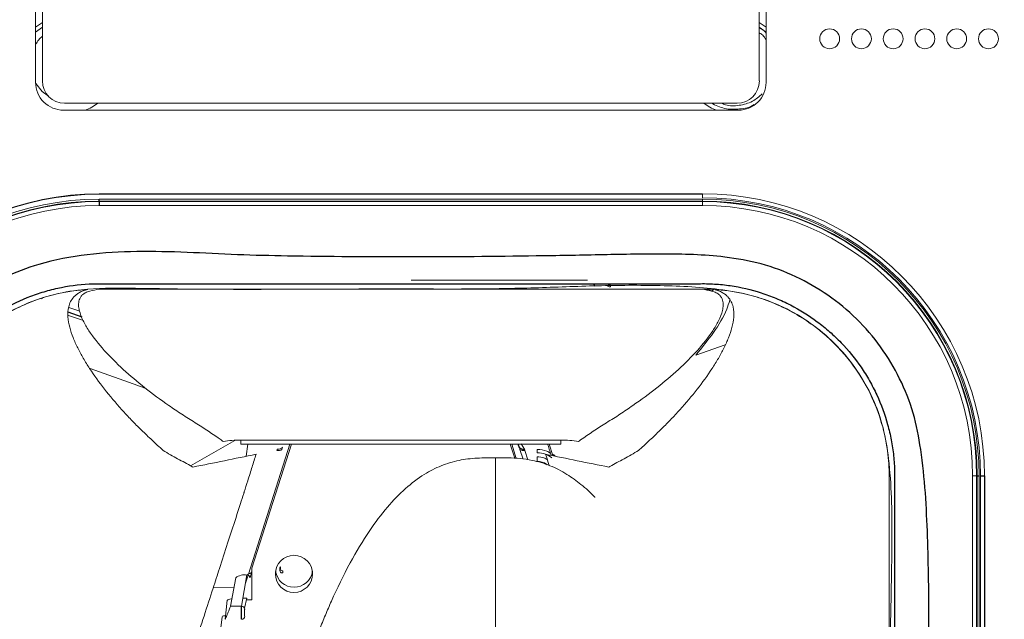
# Paper-space layout '_Front' of a CAD drawing. Header units: millimetres. Extents: x -1506 to 1507, y 5 to 2555.
# Tile 42 of 55: x 890 to 1014, y 910 to 986. Entities that reach past the tile are written whole.
import ezdxf

# ---------------------------------------------------------------- set-up
doc = ezdxf.new("R2010")
doc.units = ezdxf.units.MM

psp = doc.layouts.new('_Front')

# ---------------------------------------------------------------- linework, layer by layer
at = {"color": 144, "linetype": 'Continuous', "lineweight": 18}
for p, q in [((892.07, 977.64), (892.07, 1100.62)), ((984.06, 1100.62), (984.06, 977.64)), ((892.92, 1093.4), (892.92, 977.82)), ((983.21, 977.82), (983.21, 1093.4)), ((892.07, 984.57), (892.92, 985.18)), ((983.21, 985.18), (984.06, 984.57)), ((892.92, 984.57), (892.07, 983.96)), ((984.06, 983.96), (983.21, 984.57)), ((895.72, 975.02), (980.42, 975.02)), ((980.56, 974.14), (895.57, 974.14)), ((900.07, 963.61), (976.07, 963.61)), ((976.07, 963.56), (900.07, 963.56)), ((976.07, 963.11), (976.07, 963.61)), ((900.07, 962.93), (976.07, 962.93)), ((976.07, 962.68), (900.07, 962.68)), ((900.07, 962.63), (976.07, 962.63)), ((976.07, 962.68), (976.07, 962.93)), ((976.07, 962.63), (976.07, 962.13)), ((976.07, 962.13), (900.07, 962.13)), ((939.37, 952.75), (961.56, 952.75)), ((900.07, 951.62), (976.07, 951.62)), ((962.37, 952.19), (962.52, 952)), ((964.14, 952), (964.03, 952.05)), ((964.28, 952.19), (964.14, 952)), ((964.46, 952.13), (964.46, 951.89)), ((892.85, 950.43), (892.91, 950.41)), ((896.27, 949.29), (897.63, 948.83)), ((896.21, 948.3), (898.11, 947.66)), ((978.92, 944.61), (975.23, 943.31)), ((904.92, 939.5), (898.94, 941.64)), ((917.17, 932.58), (911.56, 929.39)), ((917.93, 932.62), (958.2, 932.62)), ((917.93, 932.08), (958.2, 932.08)), ((918.57, 930.58), (918.81, 932.08)), ((918.87, 915.73), (924.1, 932.08)), ((924.3, 932.08), (919.31, 916.5)), ((952.4, 930.32), (951.84, 932.08)), ((952.03, 932.08), (952.6, 930.31)), ((952.98, 931.73), (952.85, 931.96)), ((953.46, 930.23), (953.07, 931.44)), ((953.21, 932.13), (953.63, 931.47)), ((953.69, 931.32), (954.07, 930.14)), ((957.2, 930.66), (956.75, 932.08)), ((999.57, 755.12), (999.57, 928.12)), ((1010.07, 748.12), (1010.07, 928.12)), ((1010.07, 928.12), (1010.57, 928.12)), ((1010.57, 928.12), (1010.57, 748.12)), ((1010.63, 748.12), (1010.63, 928.12)), ((1010.88, 928.12), (1010.88, 748.12)), ((1011.06, 748.12), (1011.06, 928.12)), ((919.31, 916.5), (919.31, 912.5)), ((922.83, 916.46), (922.83, 916.2)), ((922.92, 916.42), (922.92, 916.67)), ((917.27, 915.28), (916.61, 911.7)), ((918.01, 911.7), (918.67, 915.63)), ((918.5, 914.59), (918.83, 915.6)), ((923.21, 915.89), (923.21, 916.14)), ((914.45, 914.06), (917.03, 914.01)), ((918.18, 912.7), (918.68, 912.7)), ((918.68, 912.7), (918.37, 911.46)), ((916.07, 911.26), (916.21, 912.46)), ((916.61, 911.7), (918.01, 911.7)), ((919.31, 912.5), (918.63, 912.5)), ((915.1, 906.77), (915.56, 910.36)), ((915.93, 910.06), (916.07, 911.26)), ((915.93, 910.06), (915.93, 910.06))]:
    psp.add_line(p, q, dxfattribs=at)
at = {"color": 7, "linetype": 'Continuous', "lineweight": 25}
for p, q in [((900.07, 962.68), (900.07, 962.93)), ((900.07, 962.63), (900.07, 962.13)), ((897.93, 948.1), (896.15, 948.7)), ((952.79, 932.13), (952.95, 931.69)), ((1010.63, 928.12), (1010.88, 928.12)), ((1011.06, 928.12), (1011.56, 928.12)), ((1011.56, 928.12), (1011.56, 748.12))]:
    psp.add_line(p, q, dxfattribs=at)
at = {"color": 144, "linetype": 'Continuous', "lineweight": 18, "flags": 128}
for points in [[(893.68, 975.91), (892.88, 976.51), (892.08, 977.5)], [(917.93, 932.08), (917.93, 932.08), (917.93, 932.1), (917.93, 932.14), (917.93, 932.22), (917.93, 932.32), (917.93, 932.46), (917.93, 932.62)], [(958.2, 932.08), (958.2, 932.08), (958.2, 932.1), (958.2, 932.14), (958.2, 932.22), (958.2, 932.32), (958.2, 932.46), (958.2, 932.62)], [(923.06, 931.44), (923.05, 931.4), (923.01, 931.37), (922.96, 931.34), (922.89, 931.33), (922.8, 931.31), (922.7, 931.31), (922.57, 931.31), (922.44, 931.32)], [(923.16, 931.73), (923.13, 931.67), (923.1, 931.62), (923.04, 931.58), (922.96, 931.54), (922.87, 931.51), (922.76, 931.49), (922.64, 931.47), (922.5, 931.47)], [(916.61, 911.7), (916.59, 911.65), (916.57, 911.58), (916.54, 911.49), (916.49, 911.38), (916.45, 911.25), (916.39, 911.11), (916.33, 910.96), (916.27, 910.81), (916.21, 910.67), (916.15, 910.53), (916.09, 910.4), (916.04, 910.28), (916, 910.19), (915.97, 910.12), (915.94, 910.07), (915.93, 910.05), (915.93, 910.06)], [(915.98, 910.52), (915.92, 910.51), (915.73, 910.47), (915.61, 910.43), (915.56, 910.36)], [(918.4, 911.32), (918.39, 911.3), (918.39, 911.26), (918.39, 911.21), (918.39, 911.15), (918.38, 911.08), (918.38, 911), (918.38, 910.92), (918.38, 910.84), (918.38, 910.76), (918.38, 910.69), (918.38, 910.62), (918.38, 910.56), (918.39, 910.51), (918.39, 910.47), (918.39, 910.44), (918.39, 910.43), (918.4, 910.44)]]:
    psp.add_lwpolyline(points, dxfattribs=at)
at = {"color": 7, "linetype": 'Continuous', "lineweight": 25, "flags": 128}
for points in [[(952.98, 931.73), (953, 931.67), (953.04, 931.62), (953.09, 931.58), (953.17, 931.54), (953.26, 931.51), (953.37, 931.49), (953.49, 931.47), (953.63, 931.47)], [(918.01, 910.06), (918.01, 910.05), (918.01, 910.07), (918.01, 910.12), (918, 910.19), (918, 910.28), (918, 910.4), (918, 910.53), (918, 910.67), (918, 910.81), (918, 910.96), (918, 911.11), (918, 911.25), (918, 911.38), (918.01, 911.49), (918.01, 911.58), (918.01, 911.65), (918.01, 911.7)]]:
    psp.add_lwpolyline(points, dxfattribs=at)
at = {"color": 144, "linetype": 'Continuous', "lineweight": 18}
for centre, radius in [((992.07, 983.13), 1.25), ((996.07, 983.13), 1.25), ((1000.07, 983.13), 1.25), ((1004.07, 983.13), 1.25), ((1008.07, 983.13), 1.25), ((1012.07, 983.13), 1.25), ((924.6, 915.77), 2.34)]:
    psp.add_circle(centre, radius, dxfattribs=at)
for centre, radius, start, end in [((896.13, 979.97), 4.75, 132.5807, 148.7034), ((895.57, 977.64), 3.5, 179.997, 270.003), ((895.72, 977.82), 2.8, 180, 270), ((980.42, 977.82), 2.8, 270, 0), ((980.56, 977.64), 3.5, 269.997, 0.003), ((896.13, 979.97), 6.23, 290.6163, 307.4398), ((980, 979.97), 6.23, 232.5602, 249.3837), ((900.07, 928.12), 35.49, 90, 180), ((900.07, 928.12), 35.44, 90, 180), ((976.07, 928.12), 35.49, 0, 90), ((900.07, 928.12), 34.82, 90, 180), ((900.07, 928.12), 34.57, 90, 180), ((900.07, 928.12), 34.51, 90, 180), ((976.07, 928.12), 34.99, 0, 90), ((976.07, 928.12), 34.82, 0, 90), ((976.07, 928.12), 34.57, 0, 90), ((976.07, 928.12), 34.51, 0, 90), ((900.07, 928.12), 34.01, 90, 180), ((976.07, 928.12), 34.01, 0, 90), ((978.73, 949.64), 2.29, 122.3941, 131.421), ((923.14, 916.2), 0.312, 134.6694, 281.7261), ((918.38, 913.8), 1.85, 80.736, 126.7604), ((918.68, 915.26), 0.377, 1.5031, 89.4683), ((924.61, 916.44), 2.35, 188.2446, 351.7554), ((918.02, 911.32), 0.38, 0.7593, 90.1178), ((918.02, 910.44), 0.377, 269.411, 359.7119)]:
    psp.add_arc(centre, radius, start, end, dxfattribs=at)
at = {"color": 7, "linetype": 'Continuous', "lineweight": 25}
for points, knots in [([(932.75, 707.01), (932.78, 704.85), (932.82, 700.84), (933.17, 695.04), (933.6, 690.08), (934.04, 686), (934.45, 682.83), (934.76, 680.6), (934.98, 679.1), (935.16, 677.87), (935.39, 676.43), (935.7, 674.53), (936.12, 672.13), (936.72, 668.89), (937.55, 664.69), (938.7, 659.39), (940.17, 653.19), (941.97, 646.23), (944.06, 638.8), (946.36, 631.22), (949.58, 621.29), (953.91, 609.02), (959.52, 594.52), (965.47, 580.28), (970.72, 568.51), (975.08, 559.15), (978.4, 552.24), (981.55, 545.83), (984.39, 540.18), (986.81, 535.45), (988.7, 531.81), (990.1, 529.16), (991.06, 527.34), (991.92, 525.72), (992.94, 523.8), (994.39, 521.12), (996.27, 517.65), (998.57, 513.47), (1001.14, 508.86), (1003.87, 504.03), (1006.64, 499.21), (1011.24, 491.31), (1017.74, 480.44), (1026.29, 466.69), (1034.61, 453.79), (1042.74, 441.62), (1049.04, 432.47), (1053.82, 425.68), (1056.85, 421.43), (1059.6, 417.61), (1061.83, 414.54), (1063.58, 412.16), (1064.88, 410.38), (1066.02, 408.85), (1067.25, 407.19), (1068.87, 405.03), (1071.04, 402.14), (1073.77, 398.54), (1076.93, 394.43), (1081.46, 388.6), (1087.07, 381.52), (1093.6, 373.5), (1099.71, 366.17), (1105.38, 359.52), (1110.55, 353.59), (1115.15, 348.41), (1118.71, 344.47), (1121.34, 341.59), (1123.19, 339.59), (1124.89, 337.76), (1126.76, 335.76), (1129.09, 333.3), (1132, 330.25), (1135.28, 326.86), (1138.73, 323.36), (1143.95, 318.13), (1151.2, 311.08), (1158.72, 304.08), (1164.68, 298.73), (1168.59, 295.3), (1172.01, 292.36), (1174.52, 290.25), (1176.22, 288.83), (1177.59, 287.7), (1179.22, 286.36), (1181.37, 284.62), (1184.04, 282.48), (1187.23, 279.99), (1190.92, 277.16), (1195.06, 274.08), (1201.31, 269.57), (1209.28, 264.13), (1218.71, 258.23), (1227.42, 253.25), (1235.41, 249.11), (1242.3, 245.89), (1248.1, 243.43), (1252.83, 241.6), (1256.37, 240.35), (1259.06, 239.46), (1261.39, 238.72), (1264.4, 237.84), (1268.21, 236.81), (1272.74, 235.76), (1278.4, 234.68), (1284.74, 233.83), (1291.39, 233.38), (1297.42, 233.36), (1303.34, 233.71), (1309.01, 234.42), (1314.31, 235.47), (1318.38, 236.53), (1321.49, 237.49), (1324.23, 238.44), (1327.41, 239.67), (1331, 241.27), (1334.91, 243.27), (1338.89, 245.58), (1342.84, 248.19), (1346.49, 250.89), (1350.25, 253.95), (1353.93, 257.27), (1357.34, 260.69), (1359.95, 263.52), (1362.07, 265.94), (1363.98, 268.25), (1365.92, 270.69), (1368.51, 274.12), (1371.74, 278.72), (1375.57, 284.72), (1379.43, 291.39), (1383.31, 298.78), (1387.19, 306.92), (1391.08, 315.92), (1394.95, 325.87), (1398.78, 336.81), (1402.5, 348.65), (1407.09, 364.89), (1412.03, 385.39), (1416.96, 410.03), (1421.08, 434.8), (1424.52, 459.43), (1427.35, 483.68), (1429.68, 507.33), (1431.52, 529.59), (1432.96, 550.34), (1434.09, 569.5), (1435, 587.62), (1435.72, 604.82), (1436.3, 621.61), (1436.86, 641.67), (1437.34, 665.59), (1437.64, 693.59), (1437.71, 722.75), (1437.54, 753.08), (1437.11, 784.57), (1436.43, 817.22), (1435.51, 850.43), (1434.36, 884.16), (1432.99, 918.35), (1431.38, 953.53), (1429.54, 989.69), (1427.46, 1026.79), (1425.15, 1064.81), (1422.29, 1108.69), (1418.79, 1158.39), (1414.59, 1213.81), (1410.06, 1269.86), (1405.21, 1326.78), (1400.06, 1384.41), (1394.64, 1442.59), (1389.02, 1500.77), (1383.25, 1558.75), (1377.36, 1616.34), (1371.4, 1673.34), (1366.14, 1722.87), (1361.61, 1764.99), (1357.84, 1799.79), (1354.11, 1834.05), (1350.43, 1867.72), (1346.81, 1900.72), (1343.28, 1932.99), (1339.95, 1963.45), (1336.86, 1991.92), (1334.03, 2018.22), (1331.35, 2043.22), (1328.85, 2066.91), (1326.52, 2089.33), (1324.38, 2110.3), (1322.42, 2129.88), (1320.65, 2148.09), (1319.03, 2165.16), (1317.58, 2181.1), (1316.29, 2195.94), (1315.15, 2209.7), (1314.33, 2220.24), (1313.76, 2227.87), (1313.4, 2232.93), (1313.05, 2237.91), (1312.69, 2243.12), (1312.32, 2248.86), (1311.92, 2255.28), (1311.5, 2262.26), (1311.14, 2268.73), (1310.84, 2274.57), (1310.59, 2279.71), (1310.35, 2284.86), (1310.14, 2289.96), (1309.95, 2294.93), (1309.79, 2299.71), (1309.66, 2304.25), (1309.57, 2308.36), (1309.52, 2310.99), (1309.51, 2312.09), (1309.51, 2312.17)], [0, 0, 0, 0, 0.003024, 0.00562, 0.007797, 0.00956, 0.010911, 0.011851, 0.012382, 0.012808, 0.013411, 0.014218, 0.015229, 0.016446, 0.018287, 0.020463, 0.022979, 0.025839, 0.028859, 0.031851, 0.034817, 0.040553, 0.046188, 0.051717, 0.057131, 0.059918, 0.06267, 0.06524, 0.06746, 0.069326, 0.070832, 0.071774, 0.072483, 0.072987, 0.073703, 0.074769, 0.076186, 0.077847, 0.079773, 0.081723, 0.083664, 0.085598, 0.091301, 0.096917, 0.102555, 0.107375, 0.112266, 0.114206, 0.116101, 0.117757, 0.119157, 0.120094, 0.120867, 0.121477, 0.122099, 0.123052, 0.124317, 0.125908, 0.127815, 0.12978, 0.133708, 0.137357, 0.140727, 0.143821, 0.146635, 0.149098, 0.151191, 0.152296, 0.153264, 0.154094, 0.154969, 0.156186, 0.157713, 0.159475, 0.161236, 0.162984, 0.167397, 0.172099, 0.174054, 0.176047, 0.177717, 0.178938, 0.179597, 0.180119, 0.180873, 0.181876, 0.183125, 0.184585, 0.186273, 0.188181, 0.190208, 0.194674, 0.198733, 0.202406, 0.205712, 0.208668, 0.210827, 0.212702, 0.214303, 0.215004, 0.21586, 0.217024, 0.218491, 0.220255, 0.222194, 0.224907, 0.227374, 0.229606, 0.231611, 0.233946, 0.235927, 0.237568, 0.238575, 0.239511, 0.240756, 0.242339, 0.243853, 0.245585, 0.247374, 0.249021, 0.250525, 0.252633, 0.254371, 0.255731, 0.256777, 0.257839, 0.258958, 0.260135, 0.26245, 0.264982, 0.267745, 0.270675, 0.273859, 0.277318, 0.281072, 0.285145, 0.289559, 0.294161, 0.302916, 0.311736, 0.320542, 0.329258, 0.33781, 0.34613, 0.354157, 0.361207, 0.367921, 0.374264, 0.380204, 0.385946, 0.391852, 0.401223, 0.410996, 0.421174, 0.431759, 0.442751, 0.45415, 0.465953, 0.47754, 0.489484, 0.501779, 0.514418, 0.527391, 0.54069, 0.554301, 0.573436, 0.592854, 0.612499, 0.63232, 0.652672, 0.673094, 0.693524, 0.713897, 0.734146, 0.754201, 0.773989, 0.786409, 0.79867, 0.810753, 0.822637, 0.834302, 0.845725, 0.85687, 0.866668, 0.876019, 0.884926, 0.893394, 0.901429, 0.909039, 0.916049, 0.922672, 0.928917, 0.934796, 0.940318, 0.945498, 0.950357, 0.952391, 0.954372, 0.956304, 0.958307, 0.960656, 0.963352, 0.966384, 0.969751, 0.972187, 0.974786, 0.977562, 0.980537, 0.983738, 0.987203, 0.990981, 0.995126, 0.999666, 1, 1, 1, 1]), ([(969.28, 721.68), (969.87, 721.68), (973.33, 721.67), (978.34, 722), (984.22, 723.18), (988.58, 724.97), (992.6, 727.49), (996.17, 730.69), (999.15, 734.48), (1001.45, 738.73), (1003.02, 743.3), (1004.31, 752.54), (1004.51, 766.36), (1004.5, 784.67), (1003.93, 802.99), (1003.58, 833.56), (1003.52, 861.7), (1003.88, 887.41), (1004.32, 898.43), (1004.63, 909.46), (1004.47, 920.47), (1003.99, 929.36), (1002.73, 936.04), (1001, 940.4), (998.59, 944.41), (995.54, 947.96), (991.92, 950.94), (987.87, 953.29), (983.48, 954.92), (977.8, 955.92), (970.95, 956.1), (963.04, 955.92), (947.32, 955.64), (932.13, 955.6), (917.47, 955.91), (911.15, 956.27), (904.84, 956.42), (898.57, 956.07), (892.92, 955.02), (888.05, 953.18), (884.01, 950.81), (880.43, 947.79), (877.4, 944.22), (875.03, 940.18), (873.32, 935.78), (872.49, 931.07), (872.35, 926.26), (872.51, 910.72), (872.37, 884.44), (872.33, 841.91), (872.71, 808.43), (872.21, 783.98), (871.65, 774.13), (871.29, 764.28), (871.54, 754.46), (872.42, 746.38), (874.09, 740.18), (876.1, 735.92), (878.76, 732.08), (881.99, 728.74), (885.73, 726), (890.27, 723.72), (895.58, 722.21), (901.51, 721.46), (907.53, 721.36), (913.59, 721.61), (919.66, 721.98), (925.36, 722.14), (929.04, 722.12), (930.7, 722.12)], [0, 0, 0, 0, 0.002727, 0.01613, 0.023339, 0.030548, 0.037947, 0.045347, 0.052814, 0.060281, 0.067743, 0.075205, 0.103625, 0.132071, 0.160547, 0.189006, 0.274516, 0.29164, 0.308791, 0.325927, 0.343021, 0.360097, 0.367337, 0.374577, 0.381818, 0.38906, 0.396299, 0.403539, 0.410779, 0.418018, 0.430298, 0.442605, 0.454913, 0.503569, 0.513366, 0.523226, 0.533045, 0.542765, 0.552444, 0.559687, 0.56693, 0.574169, 0.581408, 0.588647, 0.595887, 0.603303, 0.610783, 0.618268, 0.675733, 0.733198, 0.816454, 0.831751, 0.847104, 0.862425, 0.877654, 0.892845, 0.900166, 0.907486, 0.91466, 0.921834, 0.929015, 0.936194, 0.945383, 0.954596, 0.963946, 0.973409, 0.982884, 0.992248, 1, 1, 1, 1]), ([(875.88, 750.32), (875.88, 791.84), (875.88, 833.36), (875.88, 885.25), (875.88, 900.82), (875.88, 917.69), (875.88, 924.82), (875.88, 926.77), (875.88, 927.74), (875.88, 928.07), (875.89, 928.72), (875.9, 929.04), (875.98, 930.66), (876.15, 931.96), (876.5, 933.58), (876.58, 933.9), (876.75, 934.55), (876.84, 934.87), (877.14, 935.84), (877.36, 936.47), (878.1, 938.32), (878.69, 939.51), (879.73, 941.23), (880.1, 941.79), (880.89, 942.88), (881.31, 943.4), (882.61, 944.91), (883.56, 945.85), (885.1, 947.13), (885.63, 947.54), (886.73, 948.31), (887.3, 948.67), (889.03, 949.68), (890.22, 950.25), (892.09, 950.96), (892.73, 951.17), (894.03, 951.55), (894.68, 951.7), (896.64, 952.1), (897.96, 952.25), (899.63, 952.3), (899.96, 952.3), (900.63, 952.3), (901.63, 952.3), (913.34, 952.3), (935.42, 952.3), (959.5, 952.3), (972.88, 952.3), (975.89, 952.3), (976.22, 952.31), (976.89, 952.29), (977.22, 952.28), (978.23, 952.22), (978.9, 952.15), (980.88, 951.86), (982.17, 951.56), (984.07, 950.95), (984.69, 950.72), (985.93, 950.21), (986.54, 949.93), (988.32, 949.01), (989.45, 948.31), (991.04, 947.12), (991.56, 946.7), (992.56, 945.82), (993.05, 945.35), (994.44, 943.9), (995.27, 942.87), (996.4, 941.23), (996.75, 940.67), (997.41, 939.51), (997.72, 938.91), (998.57, 937.09), (999.02, 935.84), (999.55, 933.93), (999.7, 933.28), (999.95, 931.97), (1000.05, 931.31), (1000.19, 929.97), (1000.23, 929.3), (1000.25, 928.3), (1000.25, 927.97), (1000.25, 927.3), (1000.25, 921.62), (1000.25, 905.26), (1000.25, 867.86), (1000.25, 825.12), (1000.25, 787.72), (1000.25, 769.02), (1000.25, 759.67), (1000.25, 755), (1000.25, 752.66), (1000.25, 751.49), (1000.25, 750.91), (1000.25, 750.62), (1000.25, 750.49), (1000.25, 750.41), (1000.25, 750.37), (1000.25, 750.32)], [0, 0, 0, 0, 0.25, 0.25, 0.3125, 0.34375, 0.351562, 0.355469, 0.355469, 0.357422, 0.357422, 0.359375, 0.359375, 0.367187, 0.367187, 0.369141, 0.369141, 0.371094, 0.371094, 0.375, 0.375, 0.382812, 0.382812, 0.386719, 0.386719, 0.390625, 0.390625, 0.398437, 0.398437, 0.402344, 0.402344, 0.40625, 0.40625, 0.414062, 0.414062, 0.417969, 0.417969, 0.421875, 0.421875, 0.429687, 0.429687, 0.431641, 0.431641, 0.433594, 0.4375, 0.5, 0.5625, 0.578125, 0.578125, 0.580078, 0.580078, 0.582031, 0.582031, 0.585937, 0.585937, 0.59375, 0.59375, 0.597656, 0.597656, 0.601562, 0.601562, 0.609375, 0.609375, 0.613281, 0.613281, 0.617187, 0.617187, 0.625, 0.625, 0.628906, 0.628906, 0.632812, 0.632812, 0.640625, 0.640625, 0.644531, 0.644531, 0.648437, 0.648437, 0.652344, 0.652344, 0.654297, 0.654297, 0.65625, 0.6875, 0.75, 0.875, 0.9375, 0.96875, 0.984375, 0.992187, 0.996094, 0.998047, 0.999023, 0.999512, 0.999756, 0.999756, 1, 1, 1, 1])]:
    psp.add_open_spline(points, degree=3, knots=knots, dxfattribs=at)
at = {"color": 144, "linetype": 'Continuous', "lineweight": 18}
for points, knots in [([(983.21, 984.48), (983.5, 984.34), (983.83, 984.17), (984.03, 983.88), (984.06, 983.84)], [0, 0, 0, 0, 0.881796, 1, 1, 1, 1]), ([(984.06, 983), (983.93, 983.22), (983.72, 983.58), (983.36, 983.79), (983.21, 983.88)], [0, 0, 0, 0, 0.584674, 1, 1, 1, 1]), ([(978.44, 975.02), (978.6, 974.95), (979.3, 974.65), (980.69, 974.69), (982.34, 975.13), (983.19, 975.85), (983.58, 976.19)], [0, 0, 0, 0, 0.0957181, 0.4084209, 0.7213182, 1, 1, 1, 1]), ([(982.56, 974.85), (982.55, 974.85), (982.04, 974.48), (980.72, 974.24), (978.84, 974.22), (977.71, 974.76), (977.16, 975.02)], [0, 0, 0, 0, 0.001667, 0.340694, 0.679447, 1, 1, 1, 1]), ([(875.42, 916.08), (875.42, 916.23), (875.55, 921.26), (876.04, 927.61), (877.44, 935.02), (878.94, 938.71), (881.02, 942.11), (883.64, 945.11), (886.72, 947.62), (890.19, 949.59), (893.93, 950.94), (898.54, 951.75), (903.9, 951.75), (917.3, 951.48), (931.83, 951.7), (946.99, 951.6), (955.41, 951.77), (963.32, 952.1), (971.23, 952.12), (977.83, 951.77), (983.01, 950.72), (986.71, 949.22), (990.09, 947.13), (993.09, 944.51), (995.6, 941.42), (997.56, 937.95), (998.91, 934.2), (999.85, 928.33), (999.98, 920.42), (999.75, 910.57), (998.96, 864.55), (998.89, 818.5), (999.77, 772.44), (1000.03, 762.54), (999.87, 754.67), (998.88, 748.96), (997.57, 745.45), (995.7, 742.21), (993.31, 739.33), (990.47, 736.89), (987.27, 734.96), (983.78, 733.61), (979.78, 732.77), (976.94, 732.76), (975.36, 732.75)], [0, 0, 0, 0, 0.001221, 0.04055, 0.051204, 0.061858, 0.072514, 0.083169, 0.093822, 0.104475, 0.115128, 0.125781, 0.142021, 0.15829, 0.23388, 0.259211, 0.280499, 0.301815, 0.323076, 0.344288, 0.354941, 0.365594, 0.376251, 0.386908, 0.397562, 0.408217, 0.418872, 0.429526, 0.455998, 0.482522, 0.509047, 0.827199, 0.853865, 0.88053, 0.907128, 0.917146, 0.927163, 0.937169, 0.947175, 0.957182, 0.967189, 0.977201, 0.987213, 1, 1, 1, 1]), ([(876.57, 928.12), (876.57, 929.11), (876.69, 931.19), (877.39, 934.66), (878.81, 938.44), (881.2, 942.42), (884.21, 945.64), (887.21, 947.86), (889.68, 949.26), (892.3, 950.36), (895.34, 951.22), (897.44, 951.5), (898.63, 951.57)], [0.10149677, 0.10149677, 0.10149677, 0.10149677, 0.11109677, 0.12069677, 0.13029677, 0.13989677, 0.14949677, 0.15429677, 0.15909677, 0.16389677, 0.16869677, 0.1755, 0.1755, 0.1755, 0.1755]), ([(908.13, 931.3), (907.66, 931.73), (907.19, 932.17), (906.27, 933.02), (905.83, 933.44), (904.96, 934.3), (904.53, 934.72), (903.71, 935.58), (903.31, 936.01), (902.14, 937.3), (901.42, 938.16), (900.07, 939.89), (899.44, 940.75), (898.59, 942.05), (898.32, 942.48), (897.82, 943.35), (897.59, 943.78), (897.16, 944.64), (896.96, 945.08), (896.62, 945.94), (896.48, 946.38), (896.25, 947.25), (896.17, 947.68), (896.11, 948.55), (896.13, 948.98), (896.29, 949.62), (896.36, 949.83), (896.57, 950.25), (896.71, 950.45), (896.98, 950.74), (897.08, 950.84), (897.32, 951.02), (897.44, 951.1), (897.73, 951.27), (897.89, 951.34), (898.24, 951.47), (898.43, 951.53), (898.63, 951.57)], [0, 0, 0, 0, 0.0625, 0.0625, 0.125, 0.125, 0.1875, 0.1875, 0.25, 0.25, 0.375, 0.375, 0.5, 0.5, 0.5625, 0.5625, 0.625, 0.625, 0.6875, 0.6875, 0.75, 0.75, 0.8125, 0.8125, 0.875, 0.875, 0.90625, 0.90625, 0.9375, 0.9375, 0.953125, 0.953125, 0.96875, 0.96875, 0.984375, 0.984375, 1, 1, 1, 1]), ([(898.91, 951.36), (898.81, 951.33), (898.7, 951.3), (898.51, 951.23), (898.42, 951.2), (898.26, 951.11), (898.19, 951.07), (898.06, 950.98), (898, 950.93), (897.84, 950.78), (897.76, 950.68), (897.64, 950.46), (897.59, 950.36), (897.49, 950.03), (897.47, 949.81), (897.48, 949.37), (897.52, 949.16), (897.67, 948.5), (897.84, 948.07), (898.26, 947.22), (898.5, 946.8), (899.33, 945.54), (899.99, 944.71), (901.44, 943.09), (902.24, 942.3), (904.81, 939.94), (906.74, 938.43), (909.38, 936.59), (909.92, 936.23), (910.75, 935.69), (911.03, 935.51), (911.59, 935.16), (911.87, 934.98), (913.29, 934.09), (914.39, 933.37), (915.43, 932.63)], [0, 0, 0, 0, 0.007812, 0.007812, 0.015625, 0.015625, 0.023437, 0.023437, 0.03125, 0.03125, 0.046875, 0.046875, 0.0625, 0.0625, 0.09375, 0.09375, 0.125, 0.125, 0.1875, 0.1875, 0.25, 0.25, 0.375, 0.375, 0.5, 0.5, 0.75, 0.75, 0.8125, 0.8125, 0.84375, 0.84375, 0.875, 0.875, 1, 1, 1, 1]), ([(960.7, 932.63), (961.74, 933.37), (962.85, 934.09), (964.26, 934.98), (964.55, 935.16), (965.11, 935.51), (965.39, 935.69), (966.21, 936.23), (966.75, 936.6), (969.39, 938.43), (971.32, 939.94), (973.88, 942.29), (974.68, 943.09), (976.14, 944.71), (976.79, 945.53), (977.62, 946.78), (977.87, 947.21), (978.29, 948.06), (978.46, 948.49), (978.61, 949.14), (978.65, 949.36), (978.66, 949.8), (978.64, 950.02), (978.54, 950.35), (978.5, 950.46), (978.37, 950.67), (978.29, 950.78), (978.08, 950.98), (977.95, 951.07), (977.63, 951.24), (977.43, 951.31), (977.22, 951.36)], [0, 0, 0, 0, 0.125, 0.125, 0.15625, 0.15625, 0.1875, 0.1875, 0.25, 0.25, 0.5, 0.5, 0.625, 0.625, 0.75, 0.75, 0.8125, 0.8125, 0.875, 0.875, 0.90625, 0.90625, 0.9375, 0.9375, 0.953125, 0.953125, 0.96875, 0.96875, 0.984375, 0.984375, 1, 1, 1, 1]), ([(977.51, 951.57), (977.71, 951.53), (977.9, 951.47), (978.25, 951.34), (978.4, 951.26), (978.69, 951.1), (978.82, 951.01), (979.06, 950.83), (979.16, 950.73), (979.43, 950.44), (979.57, 950.24), (979.78, 949.82), (979.85, 949.6), (980, 948.96), (980.02, 948.53), (979.96, 947.66), (979.87, 947.23), (979.65, 946.36), (979.5, 945.92), (979.16, 945.06), (978.97, 944.62), (978.54, 943.76), (978.3, 943.33), (977.8, 942.47), (977.53, 942.03), (976.68, 940.73), (976.05, 939.87), (974.71, 938.15), (973.98, 937.29), (972.82, 936.01), (972.42, 935.58), (971.6, 934.72), (971.17, 934.3), (970.3, 933.44), (969.86, 933.02), (969.17, 932.38), (968.94, 932.17), (968.59, 931.84), (968.47, 931.73), (968.3, 931.57), (968.24, 931.52), (968.12, 931.41), (968.06, 931.36), (968, 931.3)], [0, 0, 0, 0, 0.015625, 0.015625, 0.03125, 0.03125, 0.046875, 0.046875, 0.0625, 0.0625, 0.09375, 0.09375, 0.125, 0.125, 0.1875, 0.1875, 0.25, 0.25, 0.3125, 0.3125, 0.375, 0.375, 0.4375, 0.4375, 0.5, 0.5, 0.625, 0.625, 0.75, 0.75, 0.8125, 0.8125, 0.875, 0.875, 0.9375, 0.9375, 0.96875, 0.96875, 0.984375, 0.984375, 0.992188, 0.992188, 1, 1, 1, 1]), ([(999.57, 928.12), (999.57, 929.11), (999.44, 931.19), (998.74, 934.66), (997.32, 938.44), (994.93, 942.42), (991.92, 945.64), (988.92, 947.86), (986.45, 949.26), (983.83, 950.36), (980.79, 951.22), (978.69, 951.5), (977.51, 951.57)], [0.10149677, 0.10149677, 0.10149677, 0.10149677, 0.11109677, 0.12069677, 0.13029677, 0.13989677, 0.14949677, 0.15429677, 0.15909677, 0.16389677, 0.16869677, 0.1755, 0.1755, 0.1755, 0.1755]), ([(975.23, 943.31), (975.99, 944.26), (977.52, 946.15), (978.94, 948.46), (979.37, 949.84), (979.49, 950.23)], [0, 0, 0, 0, 0.417764, 0.838348, 1, 1, 1, 1]), ([(906.02, 939.07), (905.8, 939.16), (905.41, 939.32), (905.07, 939.44), (904.92, 939.5)], [0, 0, 0, 0, 0.54248, 1, 1, 1, 1]), ([(915.7, 932.44), (916.05, 932.51), (916.42, 932.55), (917.17, 932.6), (917.55, 932.62), (917.93, 932.62)], [0, 0, 0, 0, 0.5, 0.5, 1, 1, 1, 1]), ([(958.2, 932.62), (958.58, 932.62), (958.96, 932.6), (959.71, 932.55), (960.08, 932.51), (960.44, 932.44)], [0, 0, 0, 0, 0.5, 0.5, 1, 1, 1, 1]), ([(911.74, 929.29), (911.16, 929.62), (910.56, 929.93), (909.35, 930.6), (908.74, 930.94), (908.13, 931.3)], [0, 0, 0, 0, 0.5, 0.5, 1, 1, 1, 1]), ([(952.98, 931.71), (953, 931.64), (953.03, 931.55), (953.06, 931.45), (953.07, 931.42)], [0, 0, 0, 0, 0.6994216, 1, 1, 1, 1]), ([(953.07, 931.44), (953.08, 931.38), (953.14, 931.35), (953.35, 931.31), (953.5, 931.3), (953.69, 931.32)], [0, 0, 0, 0, 0.5, 0.5, 1, 1, 1, 1]), ([(955.24, 931.43), (955.24, 931.45), (955.24, 931.42), (955.24, 931.27), (955.24, 931.15), (955.24, 931.02)], [0, 0, 0, 0, 0.5, 0.5, 1, 1, 1, 1]), ([(955.24, 931.43), (955.66, 931.4), (956.26, 931.37), (956.76, 931.05), (956.91, 930.96)], [0, 0, 0, 0, 0.692433, 1, 1, 1, 1]), ([(956.53, 932.13), (956.68, 931.68), (956.83, 931.21), (956.98, 930.73), (956.99, 930.7)], [0, 0, 0, 0, 0.938413, 1, 1, 1, 1]), ([(968, 931.3), (967.39, 930.94), (966.78, 930.6), (965.57, 929.93), (964.98, 929.62), (964.4, 929.29)], [0, 0, 0, 0, 0.5, 0.5, 1, 1, 1, 1]), ([(918.31, 925.98), (918.32, 926.02), (918.33, 926.05), (918.34, 926.08), (918.49, 926.55), (918.63, 927.01), (918.78, 927.48), (918.88, 927.78), (918.97, 928.09), (919.07, 928.4), (919.16, 928.68), (919.24, 928.95), (919.33, 929.23), (919.5, 929.77), (919.67, 930.31), (919.83, 930.84)], [-0.000107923, -0.000107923, -0.000107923, -0.000107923, 0, 0, 0, 0.001482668, 0.001482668, 0.001482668, 0.002461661, 0.002461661, 0.002461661, 0.003347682, 0.003347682, 0.003347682, 0.005063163, 0.005063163, 0.005063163, 0.005063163]), ([(950, 930.39), (949.62, 930.39), (948.85, 930.39), (947.68, 930.35), (946.53, 930.25), (944.99, 930.01), (943.11, 929.44), (940.82, 928.26), (938.52, 926.5), (936.23, 924.11), (933.89, 920.97), (931.52, 917.01), (929.77, 913.39), (928.55, 910.56), (927.8, 908.73), (927.08, 906.83), (926.36, 904.85), (925.91, 903.5), (925.68, 902.81)], [0, 0, 0, 0, 0.028795, 0.057635, 0.087708, 0.115659, 0.174422, 0.234621, 0.308794, 0.391599, 0.484599, 0.605418, 0.741229, 0.789734, 0.839842, 0.891576, 0.944956, 1, 1, 1, 1]), ([(950, 930.39), (950.52, 930.39), (951.55, 930.39), (953.09, 930.31), (954.87, 930.05), (956.89, 929.45), (958.96, 928.39), (960.8, 927), (962, 926.02), (962.5, 925.39), (962.51, 925.38)], [0, 0, 0, 0, 0.111523, 0.220502, 0.330035, 0.498209, 0.66994, 0.826745, 0.996692, 1, 1, 1, 1]), ([(950, 930.39), (950, 929.75), (950, 928.48), (950, 925.49), (950, 921.98), (950, 918.01), (950, 913.7), (950, 908.28), (950, 901.6), (950, 894.03), (950, 888.73), (950, 886.36)], [0, 0, 0, 0, 0.09916, 0.19841, 0.297327, 0.395511, 0.492953, 0.589194, 0.737179, 0.882297, 1, 1, 1, 1]), ([(955.23, 930.52), (955.23, 930.39), (955.23, 930.25), (955.23, 930.04), (955.23, 929.97), (955.23, 929.94)], [0, 0, 0, 0, 0.5, 0.5, 1, 1, 1, 1]), ([(955.23, 930.52), (955.53, 930.5), (956, 930.47), (956.38, 930.22), (956.52, 930.13)], [0, 0, 0, 0, 0.637272, 1, 1, 1, 1]), ([(955.24, 931.02), (955.6, 930.99), (956.27, 930.94), (956.83, 930.56), (957.09, 930.38)], [0, 0, 0, 0, 0.523531, 1, 1, 1, 1]), ([(956.3, 930.84), (956.35, 930.69), (956.49, 930.21), (956.64, 929.74), (956.74, 929.42)], [0, 0, 0, 0, 0.326237, 1, 1, 1, 1]), ([(957.15, 930.82), (957.28, 930.77), (957.42, 930.71), (957.52, 930.6), (957.53, 930.59)], [0, 0, 0, 0, 0.887111, 1, 1, 1, 1]), ([(955.23, 929.94), (955.44, 929.92), (955.85, 929.88), (956.29, 929.69), (956.46, 929.52), (956.49, 929.49)], [0, 0, 0, 0, 0.457547, 0.914635, 1, 1, 1, 1]), ([(912.13, 906.93), (912.89, 909.28), (913.66, 911.63), (914.42, 913.97), (914.68, 914.79), (914.95, 915.61), (915.21, 916.43), (915.56, 917.49), (915.9, 918.56), (916.25, 919.63), (916.79, 921.3), (917.33, 922.96), (917.87, 924.63), (918.01, 925.05), (918.14, 925.47), (918.28, 925.88), (918.29, 925.92), (918.3, 925.95), (918.31, 925.98)], [0, 0, 0, 0, 0.0074981, 0.0074981, 0.0074981, 0.01010773, 0.01010773, 0.01010773, 0.01351686, 0.01351686, 0.01351686, 0.0188467, 0.0188467, 0.0188467, 0.02017861, 0.02017861, 0.02017861, 0.02028654, 0.02028654, 0.02028654, 0.02028654]), ([(922.83, 916.46), (922.83, 916.49), (922.83, 916.54), (922.87, 916.61), (922.91, 916.65), (922.92, 916.67)], [0, 0, 0, 0, 0.274825, 0.664973, 1, 1, 1, 1]), ([(918.68, 915.63), (918.7, 915.65), (918.75, 915.67), (918.83, 915.72), (918.88, 915.74), (918.98, 915.79), (919.03, 915.81), (919.11, 915.85), (919.13, 915.86), (919.17, 915.88), (919.19, 915.89), (919.21, 915.9), (919.22, 915.91), (919.23, 915.92)], [0, 0, 0, 0, 0.25, 0.25, 0.5, 0.5, 0.75, 0.75, 0.875, 0.875, 0.9375, 0.9375, 1, 1, 1, 1]), ([(919.27, 916.01), (919.28, 915.98), (919.28, 915.95), (919.28, 915.88), (919.27, 915.85), (919.24, 915.75), (919.21, 915.68), (919.16, 915.55), (919.13, 915.49), (919.1, 915.4), (919.08, 915.37), (919.07, 915.31), (919.06, 915.28), (919.06, 915.27)], [0, 0, 0, 0, 0.125, 0.125, 0.25, 0.25, 0.5, 0.5, 0.75, 0.75, 0.875, 0.875, 1, 1, 1, 1]), ([(919.27, 916.01), (919.27, 916), (919.26, 915.98), (919.26, 915.96), (919.25, 915.95), (919.25, 915.94), (919.24, 915.94), (919.24, 915.93), (919.23, 915.93), (919.23, 915.92), (919.23, 915.92), (919.23, 915.92), (919.23, 915.92)], [0, 0, 0, 0, 0.0000558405, 0.0000558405, 0.0000558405, 0.0000848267, 0.0000848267, 0.0000848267, 0.0001003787, 0.0001003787, 0.0001003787, 0.0001039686, 0.0001039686, 0.0001039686, 0.0001039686]), ([(923.21, 916.14), (923.14, 916.14), (923.08, 916.15), (922.95, 916.21), (922.9, 916.26), (922.87, 916.32)], [0, 0, 0, 0, 0.5, 0.5, 1, 1, 1, 1]), ([(916.21, 912.46), (916.21, 912.47), (916.22, 912.5), (916.35, 912.56), (916.57, 912.61), (916.76, 912.63), (916.78, 912.63)], [0, 0, 0, 0, 0.0882377, 0.5067256, 0.9380366, 1, 1, 1, 1])]:
    psp.add_open_spline(points, degree=3, knots=knots, dxfattribs=at)
for points in [[(898.91, 951.36), (899.3, 951.45), (899.68, 951.53), (900.07, 951.62)], [(964.46, 951.89), (964.34, 951.89), (964.23, 951.93), (964.14, 952)], [(964.28, 952.19), (964.33, 952.15), (964.4, 952.13), (964.46, 952.13)], [(977.51, 951.57), (977.02, 951.6), (976.54, 951.62), (976.07, 951.62)], [(915.43, 932.63), (915.52, 932.57), (915.61, 932.5), (915.7, 932.44)], [(960.44, 932.44), (960.52, 932.51), (960.61, 932.57), (960.7, 932.63)], [(922.44, 931.32), (922.46, 931.37), (922.48, 931.42), (922.5, 931.47)], [(923.16, 931.73), (923.13, 931.63), (923.09, 931.53), (923.06, 931.44)], [(953.63, 931.47), (953.65, 931.42), (953.67, 931.37), (953.69, 931.32)], [(919.83, 930.84), (917.17, 930.27), (914.52, 929.74), (911.87, 929.22)], [(964.27, 929.22), (961.61, 929.74), (958.96, 930.27), (956.3, 930.84)], [(911.87, 929.22), (911.82, 929.24), (911.78, 929.27), (911.74, 929.29)], [(964.4, 929.29), (964.35, 929.27), (964.31, 929.25), (964.27, 929.22)]]:
    psp.add_open_spline(points, degree=3, dxfattribs=at)
at = {"color": 7, "linetype": 'Continuous', "lineweight": 25}
psp.add_open_spline([(977.22, 951.36), (976.84, 951.45), (976.45, 951.53), (976.07, 951.62)], degree=3, dxfattribs=at)

doc.saveas('drawing.dxf')
